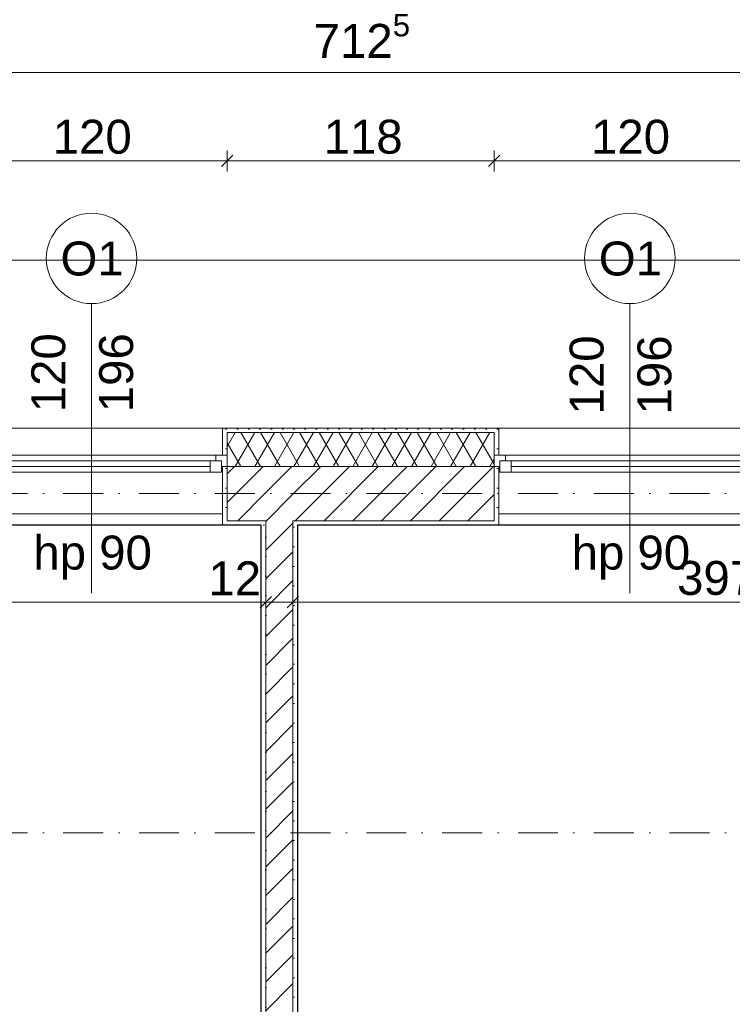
# Model space of a CAD drawing. Header units: millimetres. Extents: x -126905 to -83905, y -179170 to 5194.
# Tile 37 of 56: x -110388 to -107236, y -94125 to -89771. Entities that reach past the tile are written whole.
import ezdxf
from ezdxf.enums import TextEntityAlignment as Align

# ---------------------------------------------------------------- set-up
doc = ezdxf.new("R2010")
doc.units = ezdxf.units.MM
doc.header["$MEASUREMENT"] = 0
doc.linetypes.add('Kropki i Kreski', pattern=[335.138881, 176.388884, -88.194442, 0, -70.555556])
doc.linetypes.add('Kropkowana', pattern=[317.499995, 0, -317.499995])
for name, color, linetype, lineweight, true_color in [('Nowe_Elementy Modelu - Strefy_Nr_pióra__58', 7, 'Continuous', 25, 0xdf0000), ('Nowe_Konstrukcja - Ściany zew_Nr_pióra__23', 7, 'Continuous', 13, 0x858585), ('Nowe_Wymiarowanie - Ogólne_Nr_pióra__81', 7, 'Continuous', 13, 0x6a6a6a), ('Nowe_Znaczniki okien Archicada_Nr_pióra__81', 7, 'Continuous', 13, 0x6a6a6a)]:
    doc.layers.add(name, color=color, linetype=linetype, lineweight=lineweight, true_color=true_color)
for name, color, linetype in [('Nowe_Konstrukcja - Stropy', 7, 'Continuous'), ('Nowe_Konstrukcja - Ściany zew', 7, 'Continuous'), ('Nowe_Osie', 7, 'Continuous'), ('Nowe_Wymiarowanie - Ogólne', 7, 'Continuous'), ('Nowe_Znaczniki okien Archicada', 7, 'Continuous')]:
    doc.layers.add(name, color=color, linetype=linetype)
for name, color, linetype, lineweight in [('Nowe_Konstrukcja - Stropy_Nr_pióra__126', 255, 'Continuous', 0), ('Nowe_Konstrukcja - Stropy_Nr_pióra__3', 7, 'Continuous', 13), ('Nowe_Konstrukcja - Ściany zew_Nr_pióra__21', 7, 'Continuous', 20), ('Nowe_Konstrukcja - Ściany zew_Nr_pióra__3', 7, 'Continuous', 13), ('Nowe_Okna Archicada_Nr_pióra__3', 7, 'Continuous', 13), ('Nowe_Osie_Nr_pióra__4', 8, 'Continuous', 13), ('Nowe_Wymiarowanie - Ogólne_Nr_pióra__42', 8, 'Continuous', 25), ('Nowe_Znaczniki okien Archicada_Nr_pióra__2', 8, 'Continuous', 15), ('Nowe_Znaczniki okien Archicada_Nr_pióra__7', 7, 'Continuous', 35)]:
    doc.layers.add(name, color=color, linetype=linetype, lineweight=lineweight)
doc.styles.add('STYL_AUTOMATYCZNY_1', font='arial.ttf')
doc.dimstyles.new('STYL_AUTOMATYCZNY__1', dxfattribs={"dimtxt": 150, "dimasz": 47.5, "dimexe": 0.18, "dimexo": 0.0625, "dimgap": 0, "dimtad": 1, "dimdec": 0, "dimlfac": 0.1, "dimzin": 0, "dimdsep": 46, "dimtxsty": 'STYL_AUTOMATYCZNY_1', "dimblk": 'ARROWHEAD_6', "dimblk1": 'ARROWHEAD_6', "dimblk2": 'ARROWHEAD_6', "dimcen": 0.09, "dimse1": 1, "dimse2": 1, "dimclrd": 256, "dimclre": 256, "dimclrt": 8, "dimazin": 0, "dimtfac": 1, "dimtdec": 4, "dimtmove": 0, "dimatfit": 3, "dimfxl": 0, "dimtolj": 1, "dimtzin": 0, "dimarcsym": 0})
doc.dimstyles.new('STYL_AUTOMATYCZNY__2', dxfattribs={"dimtxt": 150, "dimasz": 47.5, "dimexe": 0.18, "dimexo": 0.0625, "dimgap": 0, "dimtad": 1, "dimtih": 1, "dimtoh": 1, "dimdec": 0, "dimlfac": 0.1, "dimzin": 0, "dimdsep": 46, "dimtxsty": 'STYL_AUTOMATYCZNY_1', "dimblk": 'ARROWHEAD_6', "dimblk1": 'ARROWHEAD_6', "dimblk2": 'ARROWHEAD_6', "dimcen": 0.09, "dimse1": 1, "dimse2": 1, "dimclrd": 256, "dimclre": 256, "dimclrt": 8, "dimazin": 0, "dimtfac": 1, "dimtdec": 4, "dimtmove": 0, "dimatfit": 3, "dimfxl": 0, "dimtolj": 1, "dimtzin": 0, "dimarcsym": 0})
pattern_1 = [(45, (0, 0), (-63.63961, 63.63961), [])]
pattern_2 = [(0, (0, 0), (0, 86.60254), [0, -50]), (0, (25, 43.3), (0, 86.60254), [0, -50])]

# ---------------------------------------------------------------- blocks, each defined once
blk = doc.blocks.new('Strop_1_1', base_point=(-95969.4, -92006.6))
at = {"layer": 'Nowe_Konstrukcja - Stropy_Nr_pióra__126', "color": 255, "linetype": 'Kropkowana', "lineweight": 0, "flags": 128}
blk.add_lwpolyline([(-95969.4, -92006.6), (-121789.5, -92006.6), (-121789.5, -102826.6), (-111909.5, -102826.6), (-111909.5, -100086.6), (-107469, -100086.6), (-107469, -102826.6), (-95969.4, -102826.6)], close=True, dxfattribs=at)
blk = doc.blocks.new('Ściana_17_1', base_point=(-109319.5, -91866.6))
at = {"layer": 'Nowe_Konstrukcja - Ściany zew_Nr_pióra__23', "linetype": 'Continuous', "lineweight": 13, "true_color": 0x858585}
h = blk.add_hatch(dxfattribs=at)
h.set_pattern_fill('Bloczki_ceramiczne_0001', color=252, style=0, pattern_type=2)
h.set_pattern_definition(pattern_1)
h.paths.add_polyline_path([(-109299.5, -92006.6), (-109179.5, -92006.6), (-109179.5, -91986.6), (-109299.5, -91986.6)])
h = blk.add_hatch(dxfattribs=at)
h.set_pattern_fill('Tynk_0001', color=252, style=0, pattern_type=2)
h.set_pattern_definition(pattern_2)
h.paths.add_polyline_path([(-109319.5, -92006.6), (-109319.5, -95986.6), (-109299.5, -95986.6), (-109299.5, -92006.6)])
h = blk.add_hatch(dxfattribs=at)
h.set_pattern_fill('Bloczki_ceramiczne_0001', color=252, style=0, pattern_type=2)
h.set_pattern_definition(pattern_1)
h.paths.add_polyline_path([(-109299.5, -92006.6), (-109299.5, -95986.6), (-109179.5, -95986.6), (-109179.5, -92006.6)])
h = blk.add_hatch(dxfattribs=at)
h.set_pattern_fill('Tynk_0001', color=252, style=0, pattern_type=2)
h.set_pattern_definition(pattern_2)
h.paths.add_polyline_path([(-109159.5, -95986.6), (-109159.5, -92006.6), (-109179.5, -92006.6), (-109179.5, -95986.6)])
h = blk.add_hatch(dxfattribs=at)
h.set_pattern_fill('Bloczki_ceramiczne_0001', color=252, style=0, pattern_type=2)
h.set_pattern_definition(pattern_1)
h.paths.add_polyline_path([(-109299.5, -96006.6), (-109179.5, -96006.6), (-109179.5, -95986.6), (-109299.5, -95986.6)])
at = {"layer": 'Nowe_Konstrukcja - Ściany zew_Nr_pióra__21', "color": 7, "linetype": 'Continuous', "lineweight": 20, "flags": 128}
for points in [[(-109319.5, -92006.6), (-109319.5, -95986.6)], [(-109159.5, -95986.6), (-109159.5, -92006.6)]]:
    blk.add_lwpolyline(points, dxfattribs=at)
at = {"layer": 'Nowe_Konstrukcja - Ściany zew_Nr_pióra__3', "color": 7, "linetype": 'Continuous', "lineweight": 13}
for p, q in [((-109299.5, -91986.6), (-109299.5, -92006.6)), ((-109179.5, -92006.6), (-109179.5, -91986.6)), ((-109299.5, -92006.6), (-109299.5, -95986.6)), ((-109179.5, -95986.6), (-109179.5, -92006.6)), ((-109299.5, -95986.6), (-109299.5, -96006.6)), ((-109179.5, -96006.6), (-109179.5, -95986.6))]:
    blk.add_line(p, q, dxfattribs=at)
blk = doc.blocks.new('Okno 27_6')
at = {"layer": 'Nowe_Okna Archicada_Nr_pióra__3', "color": 7, "linetype": 'Continuous', "lineweight": 13}
for p, q in [((-600, 260), (-580, 260)), ((-580, 0), (-580, 260)), ((600, 260), (580, 260)), ((580, 0), (580, 260)), ((-580, 210), (580, 210)), ((-600, 0), (-575, 0)), ((-600, -50), (-600, 0)), ((-600, -50), (-600, 0)), ((-575, 25), (-525, 25)), ((-575, -25), (-575, 25)), ((-575, 0), (-575, -25)), ((-525, 25), (525, 25)), ((-525, 25), (-525, -25)), ((-525, 25), (525, 25)), ((-525, 0), (525, 0)), ((525, -25), (525, 25)), ((525, 25), (575, 25)), ((575, 25), (575, -25)), ((575, -25), (575, 0)), ((575, 0), (600, 0)), ((600, -50), (600, 0)), ((600, -50), (600, 0)), ((-575, -25), (-550, -25)), ((-525, -25), (-575, -25)), ((-550, -25), (-550, -50)), ((525, -25), (-525, -25)), ((575, -25), (525, -25)), ((550, -50), (550, -25)), ((550, -25), (575, -25)), ((-550, -50), (-600, -50)), ((-580, -50), (-580, -170)), ((550, -50), (-550, -50)), ((600, -50), (550, -50)), ((580, -50), (580, -170)), ((-600, -170), (-580, -170)), ((-580, -170), (580, -170)), ((600, -170), (580, -170))]:
    blk.add_line(p, q, dxfattribs=at)
blk = doc.blocks.new('Znacznik O 27_10')
at = {"layer": 'Nowe_Znaczniki okien Archicada_Nr_pióra__2', "color": 8, "linetype": 'Continuous', "lineweight": 15, "flags": 128}
blk.add_lwpolyline([(-200, -1180, 1), (200, -1180, 1)], format="xyb", close=True, dxfattribs=at)
at = {"layer": 'Nowe_Znaczniki okien Archicada_Nr_pióra__81', "color": 251, "linetype": 'Continuous', "lineweight": 13, "true_color": 0x6a6a6a}
blk.add_line((0, -980), (0, 300), dxfattribs=at)
at = {"layer": 'Nowe_Znaczniki okien Archicada_Nr_pióra__7', "color": 7, "lineweight": 35, "char_height": 150, "attachment_point": 7, "style": 'STYL_AUTOMATYCZNY_1'}
for s, insert, rotation in [('\\A1;{\\pql;\\pt0;\\fArial|b0|i0|c238|p0;\\W1.000000;hp 90\\fArial|b0|i0|c238|p0;\\W1.000000;\\A1{\\H.66x;\\S^  ;}\\fArial|b0|i0|c238|p0;\\W1.000000;\\fArial|b0|i0|c238|p0;\\W1.000000;}', (257.4, 240.9), 180), ('\\A1;{\\pql;\\pt0;\\fArial|b0|i0|c238|p0;\\W1.000000;196\\fArial|b0|i0|c238|p0;\\W1.000000;\\A1{\\H.66x;\\S^  ;}\\fArial|b0|i0|c238|p0;\\W1.000000;\\fArial|b0|i0|c238|p0;\\W1.000000;}', (-227.5, -490), 270), ('\\A1;{\\pql;\\pt0;\\fArial|b0|i0|c238|p0;\\W1.000000;120\\fArial|b0|i0|c238|p0;\\W1.000000;\\A1{\\H.66x;\\S^  ;}\\fArial|b0|i0|c238|p0;\\W1.000000;\\fArial|b0|i0|c238|p0;\\W1.000000;}', (72.5, -490), 270), ('\\A1;{\\pql;\\pt0;\\fArial|b0|i0|c238|p0;\\W1.000000;O1\\fArial|b0|i0|c238|p0;\\W1.000000;\\fArial|b0|i0|c238|p0;\\W1.000000;\\fArial|b0|i0|c238|p0;\\W1.000000;}', (137.2, -1102.5), 180)]:
    blk.add_mtext(s, dxfattribs=dict(at, insert=insert, rotation=rotation))
blk = doc.blocks.new('Znacznik O 27_11')
at = {"layer": 'Nowe_Znaczniki okien Archicada_Nr_pióra__2', "color": 8, "linetype": 'Continuous', "lineweight": 15, "flags": 128}
blk.add_lwpolyline([(-200, -1180, 1), (200, -1180, 1)], format="xyb", close=True, dxfattribs=at)
at = {"layer": 'Nowe_Znaczniki okien Archicada_Nr_pióra__81', "color": 251, "linetype": 'Continuous', "lineweight": 13, "true_color": 0x6a6a6a}
blk.add_line((0, -980), (0, 300), dxfattribs=at)
at = {"layer": 'Nowe_Znaczniki okien Archicada_Nr_pióra__7', "color": 7, "lineweight": 35, "char_height": 150, "attachment_point": 7, "style": 'STYL_AUTOMATYCZNY_1'}
for s, insert, rotation in [('\\A1;{\\pql;\\pt0;\\fArial|b0|i0|c238|p0;\\W1.000000;hp 90\\fArial|b0|i0|c238|p0;\\W1.000000;\\A1{\\H.66x;\\S^  ;}\\fArial|b0|i0|c238|p0;\\W1.000000;\\fArial|b0|i0|c238|p0;\\W1.000000;}', (257.4, 240.9), 180), ('\\A1;{\\pql;\\pt0;\\fArial|b0|i0|c238|p0;\\W1.000000;196\\fArial|b0|i0|c238|p0;\\W1.000000;\\A1{\\H.66x;\\S^  ;}\\fArial|b0|i0|c238|p0;\\W1.000000;\\fArial|b0|i0|c238|p0;\\W1.000000;}', (-227.5, -499.6), 270), ('\\A1;{\\pql;\\pt0;\\fArial|b0|i0|c238|p0;\\W1.000000;120\\fArial|b0|i0|c238|p0;\\W1.000000;\\A1{\\H.66x;\\S^  ;}\\fArial|b0|i0|c238|p0;\\W1.000000;\\fArial|b0|i0|c238|p0;\\W1.000000;}', (72.5, -499.6), 270), ('\\A1;{\\pql;\\pt0;\\fArial|b0|i0|c238|p0;\\W1.000000;O1\\fArial|b0|i0|c238|p0;\\W1.000000;\\fArial|b0|i0|c238|p0;\\W1.000000;\\fArial|b0|i0|c238|p0;\\W1.000000;}', (137.2, -1102.5), 180)]:
    blk.add_mtext(s, dxfattribs=dict(at, insert=insert, rotation=rotation))
blk = doc.blocks.new('Ściana_30_1', base_point=(-105316.3, -91866.6))
at = {"layer": 'Nowe_Konstrukcja - Ściany zew_Nr_pióra__23', "linetype": 'Continuous', "lineweight": 13, "true_color": 0x858585}
h = blk.add_hatch(dxfattribs=at)
h.set_pattern_fill('Tynk_0001', color=252, style=0, pattern_type=2)
h.set_pattern_definition(pattern_2)
h.paths.add_polyline_path([(-109470.4, -91576.6), (-109490.4, -91576.6), (-109490.4, -91696.6), (-109470.4, -91696.6), (-109470.4, -91596.6)])
h = blk.add_hatch(dxfattribs=at)
h.set_pattern_fill('Tynk_0001', color=252, style=0, pattern_type=2)
h.set_pattern_definition(pattern_2)
h.paths.add_polyline_path([(-109470.4, -91576.6), (-109470.4, -91596.6), (-108289.5, -91596.6), (-108289.5, -91576.6)])
h = blk.add_hatch(dxfattribs=at)
h.set_pattern_fill('Izolacja_miękka_0001', color=252, style=0, pattern_type=2)
h.set_pattern_definition([(60, (0, 0), (-64.951905, 37.5), []), (120, (0, 0), (64.951905, 37.5), [])])
h.paths.add_polyline_path([(-109470.4, -91746.6), (-108289.5, -91746.6), (-108289.5, -91696.6), (-108289.5, -91596.6), (-109470.4, -91596.6), (-109470.4, -91696.6)])
h = blk.add_hatch(dxfattribs=at)
h.set_pattern_fill('Tynk_0001', color=252, style=0, pattern_type=2)
h.set_pattern_definition(pattern_2)
h.paths.add_polyline_path([(-108289.5, -91576.6), (-108289.5, -91596.6), (-108289.5, -91696.6), (-108269.5, -91696.6), (-108269.5, -91576.6)])
h = blk.add_hatch(dxfattribs=at)
h.set_pattern_fill('Tynk_0001', color=252, style=0, pattern_type=2)
h.set_pattern_definition(pattern_2)
h.paths.add_polyline_path([(-109490.4, -92006.6), (-109470.4, -92006.6), (-109470.4, -91986.6), (-109470.4, -91746.6), (-109490.4, -91746.6)])
h = blk.add_hatch(dxfattribs=at)
h.set_pattern_fill('Bloczki_ceramiczne_0001', color=252, style=0, pattern_type=2)
h.set_pattern_definition(pattern_1)
h.paths.add_polyline_path([(-109299.5, -91746.6), (-109470.4, -91746.6), (-109470.4, -91986.6), (-109299.5, -91986.6)])
h = blk.add_hatch(dxfattribs=at)
h.set_pattern_fill('Bloczki_ceramiczne_0001', color=252, style=0, pattern_type=2)
h.set_pattern_definition(pattern_1)
h.paths.add_polyline_path([(-109299.5, -91986.6), (-109179.5, -91986.6), (-109179.5, -91746.6), (-109299.5, -91746.6)])
h = blk.add_hatch(dxfattribs=at)
h.set_pattern_fill('Bloczki_ceramiczne_0001', color=252, style=0, pattern_type=2)
h.set_pattern_definition(pattern_1)
h.paths.add_polyline_path([(-109179.5, -91986.6), (-108289.5, -91986.6), (-108289.5, -91746.6), (-109179.5, -91746.6)])
h = blk.add_hatch(dxfattribs=at)
h.set_pattern_fill('Tynk_0001', color=252, style=0, pattern_type=2)
h.set_pattern_definition(pattern_2)
h.paths.add_polyline_path([(-108269.5, -92006.6), (-108269.5, -91746.6), (-108289.5, -91746.6), (-108289.5, -91986.6), (-108289.5, -92006.6)])
h = blk.add_hatch(dxfattribs=at)
h.set_pattern_fill('Tynk_0001', color=252, style=0, pattern_type=2)
h.set_pattern_definition(pattern_2)
h.paths.add_polyline_path([(-109470.4, -91986.6), (-109470.4, -92006.6), (-109319.5, -92006.6), (-109319.5, -91986.6)])
h = blk.add_hatch(dxfattribs=at)
h.set_pattern_fill('Tynk_0001', color=252, style=0, pattern_type=2)
h.set_pattern_definition(pattern_2)
h.paths.add_polyline_path([(-109319.5, -92006.6), (-109299.5, -92006.6), (-109299.5, -91986.6), (-109319.5, -91986.6)])
h = blk.add_hatch(dxfattribs=at)
h.set_pattern_fill('Tynk_0001', color=252, style=0, pattern_type=2)
h.set_pattern_definition(pattern_2)
h.paths.add_polyline_path([(-109179.5, -92006.6), (-109159.5, -92006.6), (-109159.5, -91986.6), (-109179.5, -91986.6)])
h = blk.add_hatch(dxfattribs=at)
h.set_pattern_fill('Tynk_0001', color=252, style=0, pattern_type=2)
h.set_pattern_definition(pattern_2)
h.paths.add_polyline_path([(-109159.5, -91986.6), (-109159.5, -92006.6), (-108289.5, -92006.6), (-108289.5, -91986.6)])
at = {"layer": 'Nowe_Konstrukcja - Ściany zew_Nr_pióra__21', "color": 7, "linetype": 'Continuous', "lineweight": 20}
for p, q in [((-109490.4, -91696.6), (-109490.4, -91576.6)), ((-109470.4, -91576.6), (-109490.4, -91576.6)), ((-108289.5, -91576.6), (-108269.5, -91576.6)), ((-108269.5, -91696.6), (-108269.5, -91576.6)), ((-109470.4, -91696.6), (-109490.4, -91696.6)), ((-109470.4, -91696.6), (-109470.4, -91746.6)), ((-108289.5, -91696.6), (-108269.5, -91696.6)), ((-108289.5, -91696.6), (-108289.5, -91746.6)), ((-109490.4, -91746.6), (-109490.4, -92006.6)), ((-109470.4, -91746.6), (-109490.4, -91746.6)), ((-108289.5, -91746.6), (-108269.5, -91746.6)), ((-108269.5, -91746.6), (-108269.5, -92006.6)), ((-109470.4, -92006.6), (-109490.4, -92006.6)), ((-108289.5, -92006.6), (-108269.5, -92006.6))]:
    blk.add_line(p, q, dxfattribs=at)
at = {"layer": 'Nowe_Konstrukcja - Ściany zew_Nr_pióra__21', "color": 7, "linetype": 'Continuous', "lineweight": 20, "flags": 128}
for points in [[(-108289.5, -91576.6), (-109470.4, -91576.6)], [(-109470.4, -92006.6), (-109319.5, -92006.6)], [(-109159.5, -92006.6), (-108289.5, -92006.6)]]:
    blk.add_lwpolyline(points, dxfattribs=at)
at = {"layer": 'Nowe_Konstrukcja - Ściany zew_Nr_pióra__3', "color": 7, "linetype": 'Continuous', "lineweight": 13}
for p, q in [((-108289.5, -91596.6), (-109470.4, -91596.6)), ((-109470.4, -91596.6), (-109470.4, -91696.6)), ((-108289.5, -91596.6), (-108289.5, -91696.6)), ((-109299.5, -91746.6), (-109470.4, -91746.6)), ((-109470.4, -91986.6), (-109470.4, -91746.6)), ((-109179.5, -91746.6), (-109299.5, -91746.6)), ((-108289.5, -91746.6), (-109179.5, -91746.6)), ((-108289.5, -91986.6), (-108289.5, -91746.6)), ((-109470.4, -91986.6), (-109299.5, -91986.6)), ((-109299.5, -91986.6), (-109299.5, -92006.6)), ((-109179.5, -92006.6), (-109179.5, -91986.6)), ((-109179.5, -91986.6), (-108289.5, -91986.6))]:
    blk.add_line(p, q, dxfattribs=at)
at = {"layer": 'Nowe_Okna Archicada_Nr_pióra__3', "color": 7, "linetype": 'Continuous', "lineweight": 13, "xscale": -1, "zscale": 1000, "rotation": 179.9999999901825}
blk.add_blockref('Okno 27_6', (-110070.4, -91746.6), dxfattribs=at)
at = {"layer": 'Nowe_Okna Archicada_Nr_pióra__3', "color": 7, "linetype": 'Continuous', "lineweight": 13, "zscale": 1000, "rotation": 179.9999999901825}
blk.add_blockref('Okno 27_6', (-107689.5, -91746.6), dxfattribs=at)
at = {"layer": 'Nowe_Znaczniki okien Archicada', "color": 251, "lineweight": 13, "true_color": 0x6a6a6a, "rotation": 180}
for name, p in [('Znacznik O 27_11', (-110070.4, -92006.6)), ('Znacznik O 27_10', (-107689.5, -92006.6))]:
    blk.add_blockref(name, p, dxfattribs=at)
blk = doc.blocks.new('Standardowy znacznik osi_5')
at = {"layer": 'Nowe_Osie_Nr_pióra__4', "color": 8, "linetype": 'Kropki i Kreski', "lineweight": 13}
blk.add_line((1000, 0), (32849.3, 0), dxfattribs=at)
at = {"layer": 'Nowe_Osie_Nr_pióra__4', "color": 8, "lineweight": 13, "style": 'STYL_AUTOMATYCZNY_1'}
for tag, p in [('AC_MarkerText_1_0', (-250, -239.3)), ('AC_MarkerText_1_1', (34099.3, -239.3))]:
    blk.add_attdef(tag, text='', height=250, rotation=180, dxfattribs=at).set_placement(p, align=Align.TOP_CENTER)
blk = doc.blocks.new('*D200')
at = {"layer": 'Nowe_Wymiarowanie - Ogólne_Nr_pióra__81', "color": 251, "linetype": 'Continuous', "lineweight": 13, "true_color": 0x6a6a6a}
for p, q in [((-114144.5, -90370.6), (-114194.5, -90420.6)), ((-114169.5, -90442.5), (-114169.5, -90348.8)), ((-110645.4, -90370.6), (-110695.4, -90420.6)), ((-110670.4, -90442.5), (-110670.4, -90348.8)), ((-114169.5, -90395.6), (-110670.4, -90395.6)), ((-110670.4, -90395.6), (-109470.4, -90395.6))]:
    blk.add_line(p, q, dxfattribs=at)
at = {"layer": 'Nowe_Wymiarowanie - Ogólne_Nr_pióra__42', "color": 8, "lineweight": 25, "insert": (-112591.6, -90365.6), "char_height": 150, "attachment_point": 7, "style": 'STYL_AUTOMATYCZNY_1'}
blk.add_mtext('\\A1;{\\pql;\\fArial|b0|i0|c238|p0;\\W1.000000;350}', dxfattribs=at)
blk = doc.blocks.new('ARROWHEAD_6')
at = {"color": 0, "linetype": 'Continuous', "lineweight": 0}
for p, q in [((0, 0), (-1, 0)), ((-0.5, -0.5), (0.5, 0.5))]:
    blk.add_line(p, q, dxfattribs=at)
blk = doc.blocks.new('*D201')
at = {"layer": 'Nowe_Wymiarowanie - Ogólne_Nr_pióra__81', "color": 251, "linetype": 'Continuous', "lineweight": 13, "true_color": 0x6a6a6a}
for p, q in [((-110645.4, -90370.6), (-110695.4, -90420.6)), ((-109445.4, -90370.6), (-109495.4, -90420.6)), ((-109470.4, -90442.5), (-109470.4, -90348.8)), ((-110670.4, -90395.6), (-109470.4, -90395.6)), ((-109470.4, -90395.6), (-108289.5, -90395.6))]:
    blk.add_line(p, q, dxfattribs=at)
at = {"layer": 'Nowe_Wymiarowanie - Ogólne_Nr_pióra__42', "color": 8, "lineweight": 25, "insert": (-110242, -90365.6), "char_height": 150, "attachment_point": 7, "style": 'STYL_AUTOMATYCZNY_1'}
blk.add_mtext('\\A1;{\\pql;\\fArial|b0|i0|c238|p0;\\W1.000000;120}', dxfattribs=at)
blk = doc.blocks.new('*D202')
at = {"layer": 'Nowe_Wymiarowanie - Ogólne_Nr_pióra__81', "color": 251, "linetype": 'Continuous', "lineweight": 13, "true_color": 0x6a6a6a}
for p, q in [((-109445.4, -90370.6), (-109495.4, -90420.6)), ((-108264.5, -90370.6), (-108314.5, -90420.6)), ((-109470.4, -90395.6), (-108289.5, -90395.6)), ((-108289.5, -90395.6), (-107089.5, -90395.6))]:
    blk.add_line(p, q, dxfattribs=at)
at = {"layer": 'Nowe_Wymiarowanie - Ogólne_Nr_pióra__42', "color": 8, "lineweight": 25, "insert": (-109043.9, -90365.6), "char_height": 150, "attachment_point": 7, "style": 'STYL_AUTOMATYCZNY_1'}
blk.add_mtext('\\A1;{\\pql;\\fArial|b0|i0|c238|p0;\\W1.000000;118}', dxfattribs=at)
blk = doc.blocks.new('*D203')
at = {"layer": 'Nowe_Wymiarowanie - Ogólne_Nr_pióra__81', "color": 251, "linetype": 'Continuous', "lineweight": 13, "true_color": 0x6a6a6a}
for p, q in [((-108264.5, -90370.6), (-108314.5, -90420.6)), ((-108289.5, -90442.5), (-108289.5, -90348.8)), ((-107064.5, -90370.6), (-107114.5, -90420.6)), ((-107089.5, -90442.5), (-107089.5, -90348.8)), ((-109470.4, -90395.6), (-108289.5, -90395.6)), ((-108289.5, -90395.6), (-107089.5, -90395.6)), ((-107089.5, -90395.6), (-104129.5, -90395.6))]:
    blk.add_line(p, q, dxfattribs=at)
at = {"layer": 'Nowe_Wymiarowanie - Ogólne_Nr_pióra__42', "color": 8, "lineweight": 25, "insert": (-107861.1, -90365.6), "char_height": 150, "attachment_point": 7, "style": 'STYL_AUTOMATYCZNY_1'}
blk.add_mtext('\\A1;{\\pql;\\fArial|b0|i0|c238|p0;\\W1.000000;120}', dxfattribs=at)
blk = doc.blocks.new('*D211')
at = {"layer": 'Nowe_Wymiarowanie - Ogólne_Nr_pióra__81', "color": 251, "linetype": 'Continuous', "lineweight": 13, "true_color": 0x6a6a6a}
for p, q in [((-122294.5, -89980), (-122344.5, -90030)), ((-122319.5, -90051.9), (-122319.5, -89958.2)), ((-112415.6, -89980), (-112465.6, -90030)), ((-112440.6, -90051.9), (-112440.6, -89958.2)), ((-122357, -90005), (-122319.5, -90005)), ((-122319.5, -90005), (-112440.6, -90005)), ((-112440.6, -90005), (-105316.3, -90005))]:
    blk.add_line(p, q, dxfattribs=at)
at = {"layer": 'Nowe_Wymiarowanie - Ogólne_Nr_pióra__42', "color": 8, "lineweight": 25, "insert": (-117551.7, -89975), "char_height": 150, "attachment_point": 7, "style": 'STYL_AUTOMATYCZNY_1'}
blk.add_mtext('\\A1;{\\pql;\\fArial|b0|i0|c238|p0;\\W1.000000;988}', dxfattribs=at)
blk = doc.blocks.new('*D212')
at = {"layer": 'Nowe_Wymiarowanie - Ogólne_Nr_pióra__81', "color": 251, "linetype": 'Continuous', "lineweight": 13, "true_color": 0x6a6a6a}
for p, q in [((-112415.6, -89980), (-112465.6, -90030)), ((-105291.3, -89980), (-105341.3, -90030)), ((-105316.3, -90051.9), (-105316.3, -89958.2)), ((-112440.6, -90005), (-105316.3, -90005)), ((-105316.3, -90005), (-95439.5, -90005))]:
    blk.add_line(p, q, dxfattribs=at)
at = {"layer": 'Nowe_Wymiarowanie - Ogólne_Nr_pióra__42', "color": 8, "lineweight": 25, "insert": (-109087.8, -89983.5), "char_height": 150, "attachment_point": 7, "style": 'STYL_AUTOMATYCZNY_1'}
blk.add_mtext('\\A1;{\\pql;\\fArial|b0|i0|c238|p0;\\W1.000000;712\\fArial|b0|i0|c238|p0;\\W1.000000;\\A1{\\H.66x;\\S5^  ;}}', dxfattribs=at)
blk = doc.blocks.new('*D214')
at = {"layer": 'Nowe_Wymiarowanie - Ogólne_Nr_pióra__81', "color": 251, "linetype": 'Continuous', "lineweight": 13, "true_color": 0x6a6a6a}
for p, q in [((-122319.5, -89642), (-122319.5, -89548.2)), ((-95439.5, -89642), (-95439.5, -89548.2)), ((-122357, -89595.1), (-122319.5, -89595.1)), ((-122294.5, -89570.1), (-122344.5, -89620.1)), ((-122319.5, -89595.1), (-95439.5, -89595.1)), ((-95464.5, -89620.1), (-95414.5, -89570.1)), ((-95439.5, -89595.1), (-95402, -89595.1))]:
    blk.add_line(p, q, dxfattribs=at)
at = {"layer": 'Nowe_Wymiarowanie - Ogólne_Nr_pióra__42', "color": 8, "lineweight": 25, "insert": (-109136.9, -89565.1), "char_height": 150, "attachment_point": 7, "style": 'STYL_AUTOMATYCZNY_1'}
blk.add_mtext('\\A1;{\\pql;\\fArial|b0|i0|c238|p0;\\W1.000000;2\xa0688}', dxfattribs=at)
blk = doc.blocks.new('*D237')
at = {"layer": 'Nowe_Wymiarowanie - Ogólne_Nr_pióra__81', "color": 251, "linetype": 'Continuous', "lineweight": 13, "true_color": 0x6a6a6a}
for p, q in [((-109299.5, -92393.3), (-109299.5, -92299.5)), ((-113364.5, -92321.4), (-113414.5, -92371.4)), ((-109274.5, -92321.4), (-109324.5, -92371.4)), ((-113389.5, -92346.4), (-109299.5, -92346.4))]:
    blk.add_line(p, q, dxfattribs=at)
at = {"layer": 'Nowe_Wymiarowanie - Ogólne_Nr_pióra__42', "color": 8, "lineweight": 25, "char_height": 150, "attachment_point": 7, "style": 'STYL_AUTOMATYCZNY_1'}
for s, insert in [('\\A1;{\\pql;\\fArial|b0|i0|c238|p0;\\W1.000000;409}', (-111630.5, -92316.4)), ('\\A1;{\\pql;\\fArial|b0|i0|c238|p0;\\W1.000000;12}', (-109553.3, -92316.4))]:
    blk.add_mtext(s, dxfattribs=dict(at, insert=insert))
blk = doc.blocks.new('*D238')
at = {"layer": 'Nowe_Wymiarowanie - Ogólne_Nr_pióra__81', "color": 251, "linetype": 'Continuous', "lineweight": 13, "true_color": 0x6a6a6a}
for p, q in [((-109274.5, -92321.4), (-109324.5, -92371.4)), ((-109154.5, -92321.4), (-109204.5, -92371.4)), ((-109299.5, -92346.4), (-109179.5, -92346.4))]:
    blk.add_line(p, q, dxfattribs=at)
blk = doc.blocks.new('*D239')
at = {"layer": 'Nowe_Wymiarowanie - Ogólne_Nr_pióra__81', "color": 251, "linetype": 'Continuous', "lineweight": 13, "true_color": 0x6a6a6a}
for p, q in [((-109179.5, -92393.3), (-109179.5, -92299.5)), ((-109154.5, -92321.4), (-109204.5, -92371.4)), ((-105184.5, -92321.4), (-105234.5, -92371.4)), ((-109299.5, -92346.4), (-109179.5, -92346.4)), ((-109179.5, -92346.4), (-105209.5, -92346.4))]:
    blk.add_line(p, q, dxfattribs=at)
at = {"layer": 'Nowe_Wymiarowanie - Ogólne_Nr_pióra__42', "color": 8, "lineweight": 25, "char_height": 150, "attachment_point": 7, "style": 'STYL_AUTOMATYCZNY_1'}
for s, insert in [('\\A1;{\\pql;\\fArial|b0|i0|c238|p0;\\W1.000000;397}', (-107480.5, -92316.4)), ('\\A1;{\\pql;\\fArial|b0|i0|c238|p0;\\W1.000000;24}', (-105463.3, -92316.4))]:
    blk.add_mtext(s, dxfattribs=dict(at, insert=insert))
blk = doc.blocks.new('*D240')
at = {"layer": 'Nowe_Wymiarowanie - Ogólne_Nr_pióra__81', "color": 251, "linetype": 'Continuous', "lineweight": 13, "true_color": 0x6a6a6a}
for p, q in [((-105209.5, -92393.3), (-105209.5, -92299.5)), ((-104969.5, -92393.3), (-104969.5, -92299.5)), ((-105184.5, -92321.4), (-105234.5, -92371.4)), ((-104944.5, -92321.4), (-104994.5, -92371.4)), ((-109179.5, -92346.4), (-105209.5, -92346.4)), ((-105209.5, -92346.4), (-104969.5, -92346.4)), ((-104969.5, -92346.4), (-101909.1, -92346.4))]:
    blk.add_line(p, q, dxfattribs=at)
blk = doc.blocks.new('*D295')
at = {"layer": 'Nowe_Wymiarowanie - Ogólne_Nr_pióra__81', "color": 251, "linetype": 'Continuous', "lineweight": 13, "true_color": 0x6a6a6a}
for p, q in [((-121302.1, -91986.6), (-121395.8, -91986.6)), ((-121373.9, -91961.6), (-121323.9, -92011.6)), ((-121348.9, -96006.6), (-121348.9, -91986.6)), ((-121373.9, -95981.6), (-121323.9, -96031.6)), ((-121302.1, -96006.6), (-121395.8, -96006.6))]:
    blk.add_line(p, q, dxfattribs=at)
at = {"layer": 'Nowe_Wymiarowanie - Ogólne_Nr_pióra__42', "color": 8, "lineweight": 25, "char_height": 150, "attachment_point": 7, "rotation": 90, "style": 'STYL_AUTOMATYCZNY_1'}
for s, insert in [('\\A1;{\\pql;\\fArial|b0|i0|c238|p0;\\W1.000000;24}', (-121378.9, -92240.4)), ('\\A1;{\\pql;\\fArial|b0|i0|c238|p0;\\W1.000000;402}', (-121378.9, -94282.6))]:
    blk.add_mtext(s, dxfattribs=dict(at, insert=insert))

msp = doc.modelspace()

# ---------------------------------------------------------------- linework, layer by layer
at = {"layer": 'Nowe_Elementy Modelu - Strefy_Nr_pióra__58', "color": 12, "linetype": 'Continuous', "lineweight": 25, "true_color": 0xdf0000, "flags": 128}
for points in [[(-113369.5, -95986.6), (-109319.5, -95986.6), (-109319.5, -92006.6), (-113369.5, -92006.6)], [(-109159.5, -92006.6), (-109159.5, -95986.6), (-105229.5, -95986.6), (-105229.5, -92006.6), (-105489.5, -92006.6), (-108905.5, -92006.6)]]:
    msp.add_lwpolyline(points, close=True, dxfattribs=at)
at = {"layer": 'Nowe_Konstrukcja - Stropy_Nr_pióra__3', "color": 7, "linetype": 'Continuous', "lineweight": 13, "flags": 128}
msp.add_lwpolyline([(-112439.5, -91476.6), (-112439.5, -90834.3), (-105319.5, -90834.3), (-105319.5, -91476.6)], dxfattribs=at)

# ---------------------------------------------------------------- block references
at = {"layer": 'Nowe_Konstrukcja - Stropy', "color": 255, "linetype": 'Kropkowana', "lineweight": 0}
msp.add_blockref('Strop_1_1', (-95969.4, -92006.6), dxfattribs=at)
at = {"layer": 'Nowe_Konstrukcja - Ściany zew', "color": 7, "lineweight": 20}
for name, p in [('Ściana_30_1', (-105316.3, -91866.6)), ('Ściana_17_1', (-109319.5, -91866.6))]:
    msp.add_blockref(name, p, dxfattribs=at)
at = {"layer": 'Nowe_Osie', "color": 8, "linetype": 'Continuous', "lineweight": 15, "zscale": 1000, "rotation": 180}
for p in [(-91921.8, -91866.6), (-91921.8, -93366.6)]:
    msp.add_blockref('Standardowy znacznik osi_5', p, dxfattribs=at)

# ---------------------------------------------------------------- dimensions: what is measured, and where the dimension line sits
at = {"layer": 'Nowe_Wymiarowanie - Ogólne', "color": 251, "linetype": 'Continuous', "lineweight": 13, "true_color": 0x6a6a6a}
for base, p1, p2, picture, middle in [((-95439.5, -89595.1), (-122319.5, -91366.6), (-95439.5, -91366.6), '*D214', (-108879.6, -89490.1)), ((-105316.3, -90005), (-112440.6, -91476.6), (-105316.3, -91476.6), '*D212', (-108714.6, -89900)), ((-112440.6, -90005), (-122319.5, -91366.6), (-112440.6, -91476.6), '*D211', (-117380.4, -89900))]:
    dim = msp.add_linear_dim(base=base, p1=p1, p2=p2, dimstyle='STYL_AUTOMATYCZNY__2', dxfattribs=at)
    dim.commit()
    dim.dimension.update_dxf_attribs({"geometry": picture, "text_midpoint": middle, "dimtype": 160})
for base, p1, p2, angle, picture, middle in [((-110670.4, -90395.6), (-114169.5, -91796.6), (-110670.4, -91696.6), 360, '*D200', (-112420.3, -90290.6)), ((-109470.4, -90395.6), (-110670.4, -91696.6), (-109470.4, -91696.6), 360, '*D201', (-110070.8, -90290.6)), ((-108289.5, -90395.6), (-109470.4, -91696.6), (-108289.5, -91696.6), 360, '*D202', (-108872.7, -90290.6)), ((-107089.5, -90395.6), (-108289.5, -91696.6), (-107089.5, -91696.6), 360, '*D203', (-107689.9, -90290.6)), ((-109299.5, -92346.4), (-113389.5, -93996.6), (-109299.5, -93996.6), 0, '*D237', (-111459.3, -92241.4)), ((-105209.5, -92346.4), (-109179.5, -93996.6), (-105209.5, -94056.6), 0, '*D239', (-107309.3, -92241.4)), ((-109179.5, -92346.4), (-109299.5, -93996.6), (-109179.5, -93996.6), 0, '*D238', (-109439.2, -92241.4)), ((-104969.5, -92346.4), (-105209.5, -94056.6), (-104969.5, -93946.6), 0, '*D240', (-105349.2, -92241.4))]:
    dim = msp.add_linear_dim(base=base, p1=p1, p2=p2, angle=angle, dimstyle='STYL_AUTOMATYCZNY__2', dxfattribs=at)
    dim.commit()
    dim.dimension.update_dxf_attribs({"geometry": picture, "text_midpoint": middle, "dimtype": 160})
dim = msp.add_linear_dim(base=(-121348.9, -91986.6), p1=(-98809.3, -96006.6), p2=(-113305, -91986.6), angle=90, dimstyle='STYL_AUTOMATYCZNY__1', dxfattribs=at)
dim.commit()
dim.dimension.update_dxf_attribs({"geometry": '*D295', "text_midpoint": (-121453.9, -94111.4), "dimtype": 160, "text_rotation": 90})

doc.saveas('drawing.dxf')
